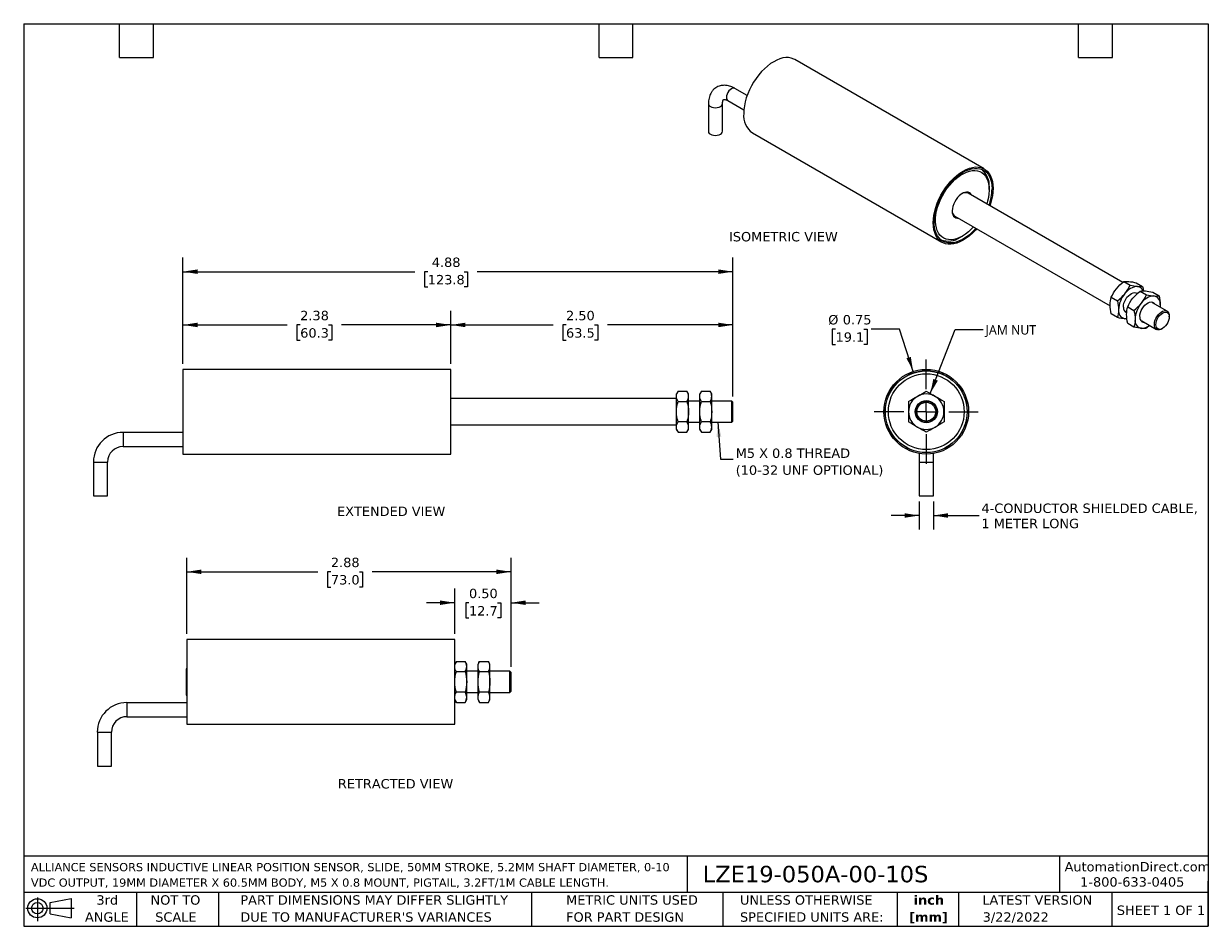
# Model space of a CAD drawing. Header units: inches. Extents: x 0.2 to 10.8, y 0.2 to 8.2.
import ezdxf

# ---------------------------------------------------------------- set-up
doc = ezdxf.new("R2010")
doc.units = ezdxf.units.IN
doc.header["$MEASUREMENT"] = 0
doc.linetypes.add('SLD-Center', pattern=[0.75, 0.6, -0.05, 0.05, -0.05])
doc.linetypes.add('SLD-Solid', pattern=[0])
doc.layers.add('CENTER', color=40, linetype='SLD-Center')
doc.layers.add('DIMENSIONS', color=140, linetype='SLD-Solid', lineweight=25)
doc.layers.add('TEXT', color=140, linetype='SLD-Solid', lineweight=25)
doc.styles.add('SLDTEXTSTYLE0', font='VERDANA.TTF')
doc.styles.add('SLDTEXTSTYLE1', font='VERDANAB.TTF')
doc.styles.add('SLDTEXTSTYLE2', font='SEGOEUI.TTF')
doc.styles.get("Standard").update_dxf_attribs({"font": 'VERDANA.TTF'})
doc.dimstyles.new('SLDDIMSTYLE0', dxfattribs={"dimtxt": 0.084961, "dimasz": 0.13, "dimexe": 0, "dimexo": 0.0625, "dimgap": 0.02124, "dimtad": 0, "dimtih": 1, "dimtoh": 1, "dimrnd": 1e-09, "dimzin": 4, "dimdsep": 46, "dimtxsty": 'SLDTEXTSTYLE0', "dimsah": 1, "dimcen": 0.09, "dimadec": 0, "dimazin": 1, "dimtfac": 1, "dimtofl": 0, "dimtmove": 0, "dimatfit": 3, "dimfxl": 0, "dimfrac": 2, "dimtolj": 1, "dimtzin": 12, "dimarcsym": 0})
doc.dimstyles.new('SLDDIMSTYLE1', dxfattribs={"dimtxt": 0.084961, "dimasz": 0.13, "dimexe": 0, "dimexo": 0.0625, "dimgap": 0.02124, "dimtad": 0, "dimtih": 1, "dimtoh": 1, "dimrnd": 1e-09, "dimzin": 12, "dimdsep": 46, "dimtxsty": 'SLDTEXTSTYLE0', "dimsah": 1, "dimcen": 0.09, "dimadec": 0, "dimazin": 3, "dimtfac": 1, "dimtofl": 0, "dimtmove": 0, "dimatfit": 3, "dimfxl": 0, "dimfrac": 2, "dimtolj": 1, "dimtzin": 12, "dimarcsym": 0})
doc.dimstyles.new('SLDDIMSTYLE2', dxfattribs={"dimtxt": 0.18, "dimasz": 0.13, "dimexe": 0, "dimexo": 0.0625, "dimgap": 0, "dimtad": 0, "dimtih": 1, "dimtoh": 1, "dimdec": 0, "dimrnd": 1e-09, "dimzin": 0, "dimdsep": 46, "dimtxsty": 'Standard', "dimsah": 1, "dimcen": 0.09, "dimadec": 0, "dimazin": 0, "dimtfac": 0.13, "dimtdec": 0, "dimtofl": 0, "dimtmove": 0, "dimatfit": 3, "dimfxl": 0, "dimfrac": 2, "dimtolj": 1, "dimtzin": 0, "dimarcsym": 0})
doc.dimstyles.new('SLDDIMSTYLE3', dxfattribs={"dimtxt": 0.084961, "dimasz": 0.13, "dimexe": 0, "dimexo": 0.0625, "dimgap": 0.02124, "dimtad": 0, "dimtih": 1, "dimtoh": 1, "dimrnd": 1e-09, "dimdsep": 46, "dimtxsty": 'SLDTEXTSTYLE0', "dimsah": 1, "dimcen": 0, "dimadec": 0, "dimazin": 2, "dimtfac": 1, "dimtofl": 0, "dimtmove": 0, "dimatfit": 3, "dimfxl": 0, "dimfrac": 2, "dimtolj": 1, "dimtzin": 12, "dimarcsym": 0})
doc.dimstyles.new('SLDDIMSTYLE4', dxfattribs={"dimtxt": 0.084961, "dimasz": 0.13, "dimexe": 0, "dimexo": 0.0625, "dimgap": 0.02124, "dimtad": 0, "dimtih": 1, "dimtoh": 1, "dimrnd": 1e-09, "dimzin": 12, "dimdsep": 46, "dimtxsty": 'SLDTEXTSTYLE0', "dimsah": 1, "dimcen": 0.09, "dimadec": 0, "dimazin": 3, "dimtfac": 1, "dimtmove": 0, "dimatfit": 0, "dimfxl": 0, "dimfrac": 2, "dimtolj": 1, "dimtzin": 12, "dimarcsym": 0})
doc.dimstyles.new('SLDDIMSTYLE5', dxfattribs={"dimtxt": 0.084961, "dimasz": 0.13, "dimexe": 0, "dimexo": 0.0625, "dimgap": 0.02124, "dimtad": 0, "dimtih": 1, "dimtoh": 1, "dimrnd": 1e-09, "dimzin": 0, "dimdsep": 46, "dimtxsty": 'SLDTEXTSTYLE0', "dimsah": 1, "dimcen": 0.09, "dimadec": 0, "dimazin": 0, "dimtfac": 1, "dimtmove": 0, "dimatfit": 0, "dimfxl": 0, "dimfrac": 2, "dimtolj": 1, "dimtzin": 12, "dimarcsym": 0})

# ---------------------------------------------------------------- blocks, each defined once
blk = doc.blocks.new('Block11')
at = {"color": 7, "linetype": 'SLD-Solid', "lineweight": 18}
for p, q in [((0, 0.113), (0.428, 0.113)), ((0.102, 0.209), (0.102, 0)), ((0.216, 0.164), (0.401, 0.198)), ((0.216, 0.063), (0.216, 0.164)), ((0.401, 0.198), (0.401, 0.029)), ((0.216, 0.063), (0.401, 0.029))]:
    blk.add_line(p, q, dxfattribs=at)
for radius in [0.0846, 0.0506]:
    blk.add_circle((0.102, 0.113), radius, dxfattribs=at)
blk = doc.blocks.new('Block12')
at = {"color": 7, "linetype": 'Continuous'}
blk.add_blockref('Block11', (0, 0), dxfattribs=at)
blk = doc.blocks.new('SW_NOTE_0')
at = {"layer": 'TEXT', "color": 0, "char_height": 0.07292, "attachment_point": 1, "style": 'SLDTEXTSTYLE0'}
for s, insert in [('ALLIANCE SENSORS INDUCTIVE LINEAR POSITION SENSOR, SLIDE, 50MM STROKE, 5.2MM SHAFT DIAMETER, 0-10 ', (0, 0.093)), ('VDC OUTPUT, 19MM DIAMETER X 60.5MM BODY, M5 X 0.8 MOUNT, PIGTAIL, 3.2FT/1M CABLE LENGTH.', (0, -0.044))]:
    blk.add_mtext(s, dxfattribs=dict(at, insert=insert))
blk = doc.blocks.new('SW_NOTE_0_1')
at = {"layer": 'TEXT', "color": 0, "char_height": 0.0833, "attachment_point": 2, "style": 'SLDTEXTSTYLE1'}
for s, insert in [('inch', (0.125, 0.106)), ('[mm]', (0.122, -0.045))]:
    blk.add_mtext(s, dxfattribs=dict(at, insert=insert))
blk = doc.blocks.new('SW_NOTE_0_2')
at = {"layer": 'TEXT', "color": 0, "char_height": 0.08333, "attachment_point": 1, "style": 'SLDTEXTSTYLE0'}
for s, insert in [('UNLESS OTHERWISE ', (0, 0.106)), ('SPECIFIED UNITS ARE:', (0, -0.045))]:
    blk.add_mtext(s, dxfattribs=dict(at, insert=insert))
blk = doc.blocks.new('SW_NOTE_0_3')
at = {"layer": 'TEXT', "color": 0, "char_height": 0.08333, "attachment_point": 1, "style": 'SLDTEXTSTYLE0'}
for s, insert in [('PART DIMENSIONS MAY DIFFER SLIGHTLY ', (0, 0.106)), ("DUE TO MANUFACTURER'S VARIANCES", (0, -0.045))]:
    blk.add_mtext(s, dxfattribs=dict(at, insert=insert))
blk = doc.blocks.new('SW_NOTE_0_4')
at = {"layer": 'TEXT', "color": 0, "char_height": 0.0833, "attachment_point": 2, "style": 'SLDTEXTSTYLE0'}
for s, insert in [('NOT TO', (0.207, 0.106)), ('SCALE', (0.211, -0.045))]:
    blk.add_mtext(s, dxfattribs=dict(at, insert=insert))
blk = doc.blocks.new('SW_NOTE_0_5')
at = {"layer": 'TEXT', "color": 0, "char_height": 0.0833, "attachment_point": 2, "style": 'SLDTEXTSTYLE0'}
for s, insert in [('3rd', (0.091, 0.106)), ('ANGLE', (0.087, -0.045))]:
    blk.add_mtext(s, dxfattribs=dict(at, insert=insert))
blk = doc.blocks.new('SW_NOTE_0_6')
at = {"layer": 'TEXT', "color": 0, "char_height": 0.08333, "attachment_point": 1, "style": 'SLDTEXTSTYLE0'}
for s, insert in [('METRIC UNITS USED ', (0, 0.106)), ('FOR PART DESIGN', (0, -0.045))]:
    blk.add_mtext(s, dxfattribs=dict(at, insert=insert))
blk = doc.blocks.new('_D')
at = {"layer": 'DIMENSIONS'}
for p, q in [((4.036, 5.236), (4.036, 5.705)), ((6.536, 4.945), (6.536, 5.705)), ((4.036, 5.58), (4.942, 5.58)), ((5.057, 5.58), (5.029, 5.58)), ((5.029, 5.58), (5.029, 5.445)), ((5.31, 5.58), (5.338, 5.58)), ((5.338, 5.58), (5.338, 5.445)), ((6.536, 5.58), (5.425, 5.58)), ((5.029, 5.445), (5.057, 5.445)), ((5.338, 5.445), (5.31, 5.445))]:
    blk.add_line(p, q, dxfattribs=at)
for points in [[(4.036, 5.58), (4.166, 5.56), (4.166, 5.6)], [(6.536, 5.58), (6.406, 5.6), (6.406, 5.56)]]:
    blk.add_solid(points, dxfattribs=at)
at = {"layer": 'DIMENSIONS', "char_height": 0.0833, "attachment_point": 1, "style": 'SLDTEXTSTYLE0'}
for s, insert in [('2.50', (5.057, 5.705)), ('63.5', (5.057, 5.551))]:
    blk.add_mtext(s, dxfattribs=dict(at, insert=insert))
blk = doc.blocks.new('_D_1')
at = {"layer": 'DIMENSIONS'}
for p, q in [((1.661, 5.236), (1.661, 5.705)), ((4.036, 5.236), (4.036, 5.705)), ((1.661, 5.58), (2.586, 5.58)), ((2.701, 5.58), (2.672, 5.58)), ((2.672, 5.58), (2.672, 5.445)), ((2.953, 5.58), (2.982, 5.58)), ((2.982, 5.58), (2.982, 5.445)), ((4.036, 5.58), (3.068, 5.58)), ((2.672, 5.445), (2.701, 5.445)), ((2.982, 5.445), (2.953, 5.445))]:
    blk.add_line(p, q, dxfattribs=at)
for points in [[(1.661, 5.58), (1.791, 5.56), (1.791, 5.6)], [(4.036, 5.58), (3.906, 5.6), (3.906, 5.56)]]:
    blk.add_solid(points, dxfattribs=at)
at = {"layer": 'DIMENSIONS', "char_height": 0.0833, "attachment_point": 1, "style": 'SLDTEXTSTYLE0'}
for s, insert in [('2.38', (2.701, 5.705)), ('60.3', (2.701, 5.551))]:
    blk.add_mtext(s, dxfattribs=dict(at, insert=insert))
blk = doc.blocks.new('_D_2')
at = {"layer": 'DIMENSIONS'}
for p, q in [((1.661, 5.236), (1.661, 6.177)), ((6.536, 4.945), (6.536, 6.177)), ((1.661, 6.052), (3.717, 6.052)), ((3.832, 6.052), (3.803, 6.052)), ((3.803, 6.052), (3.803, 5.917)), ((4.155, 6.052), (4.183, 6.052)), ((4.183, 6.052), (4.183, 5.917)), ((6.536, 6.052), (4.27, 6.052)), ((3.803, 5.917), (3.832, 5.917)), ((4.183, 5.917), (4.155, 5.917))]:
    blk.add_line(p, q, dxfattribs=at)
for points in [[(1.661, 6.052), (1.791, 6.032), (1.791, 6.072)], [(6.536, 6.052), (6.406, 6.072), (6.406, 6.032)]]:
    blk.add_solid(points, dxfattribs=at)
at = {"layer": 'DIMENSIONS', "char_height": 0.0833, "attachment_point": 1, "style": 'SLDTEXTSTYLE0'}
for s, insert in [('4.88', (3.867, 6.177)), ('123.8', (3.832, 6.023))]:
    blk.add_mtext(s, dxfattribs=dict(at, insert=insert))
blk = doc.blocks.new('SW_NOTE_0_7')
at = {"layer": 'TEXT', "color": 0, "char_height": 0.08333, "attachment_point": 1, "style": 'SLDTEXTSTYLE0'}
for s, insert in [('M5 X 0.8 THREAD', (0.022, 0.095)), ('(10-32 UNF OPTIONAL)', (0.022, -0.055))]:
    blk.add_mtext(s, dxfattribs=dict(at, insert=insert))
blk = doc.blocks.new('_D_3')
at = {"layer": 'DIMENSIONS'}
for p, q in [((7.446, 5.543), (7.417, 5.543)), ((7.417, 5.543), (7.417, 5.408)), ((7.698, 5.543), (7.727, 5.543)), ((7.727, 5.543), (7.727, 5.408)), ((8.012, 5.543), (7.762, 5.543)), ((8.134, 5.168), (8.012, 5.543)), ((7.417, 5.408), (7.446, 5.408)), ((7.727, 5.408), (7.698, 5.408))]:
    blk.add_line(p, q, dxfattribs=at)
blk.add_solid([(8.134, 5.168), (8.113, 5.297), (8.075, 5.285)], dxfattribs=at)
at = {"layer": 'DIMENSIONS', "char_height": 0.0833, "attachment_point": 1, "style": 'SLDTEXTSTYLE0'}
for s, insert in [('%%c', (7.381, 5.668)), ('0.75', (7.51, 5.668)), ('19.1', (7.446, 5.514))]:
    blk.add_mtext(s, dxfattribs=dict(at, insert=insert))
blk = doc.blocks.new('_D_4')
at = {"layer": 'DIMENSIONS'}
for p, q in [((8.188, 4.015), (8.188, 3.766)), ((8.313, 4.015), (8.313, 3.766)), ((8.188, 3.891), (7.938, 3.891)), ((8.313, 3.891), (8.72, 3.891))]:
    blk.add_line(p, q, dxfattribs=at)
for points in [[(8.188, 3.891), (8.058, 3.911), (8.058, 3.871)], [(8.313, 3.891), (8.443, 3.871), (8.443, 3.911)]]:
    blk.add_solid(points, dxfattribs=at)
at = {"layer": 'DIMENSIONS', "char_height": 0.08333, "attachment_point": 1, "style": 'SLDTEXTSTYLE0'}
for s, insert in [('4-CONDUCTOR SHIELDED CABLE,', (8.739, 3.997)), ('1 METER LONG', (8.739, 3.862))]:
    blk.add_mtext(s, dxfattribs=dict(at, insert=insert))
blk = doc.blocks.new('SW_CENTERMARKSYMBOL_0')
at = {"layer": 'CENTER', "color": 0}
for p, q in [((0, 0.2), (0, 0.4615)), ((-0.2, 0), (-0.4615, 0)), ((0, 0), (-0.1, 0)), ((0, 0), (0, 0.1)), ((0, 0), (0, -0.1)), ((0, 0), (0.1, 0)), ((0.2, 0), (0.4615, 0)), ((0, -0.2), (0, -0.4615))]:
    blk.add_line(p, q, dxfattribs=at)
blk = doc.blocks.new('_D_5')
at = {"layer": 'DIMENSIONS'}
for p, q in [((4.07, 2.841), (4.07, 3.243)), ((4.57, 2.55), (4.57, 3.243)), ((4.07, 3.118), (3.82, 3.118)), ((4.197, 3.118), (4.168, 3.118)), ((4.168, 3.118), (4.168, 2.983)), ((4.449, 3.118), (4.478, 3.118)), ((4.478, 3.118), (4.478, 2.983)), ((4.57, 3.118), (4.82, 3.118)), ((4.168, 2.983), (4.197, 2.983)), ((4.478, 2.983), (4.449, 2.983))]:
    blk.add_line(p, q, dxfattribs=at)
for points in [[(4.07, 3.118), (3.94, 3.138), (3.94, 3.098)], [(4.57, 3.118), (4.7, 3.098), (4.7, 3.138)]]:
    blk.add_solid(points, dxfattribs=at)
at = {"layer": 'DIMENSIONS', "char_height": 0.0833, "attachment_point": 1, "style": 'SLDTEXTSTYLE0'}
for s, insert in [('0.50', (4.197, 3.242)), ('12.7', (4.197, 3.088))]:
    blk.add_mtext(s, dxfattribs=dict(at, insert=insert))
blk = doc.blocks.new('_D_6')
at = {"layer": 'DIMENSIONS'}
for p, q in [((1.695, 2.841), (1.695, 3.517)), ((4.57, 2.55), (4.57, 3.517)), ((1.695, 3.392), (2.858, 3.392)), ((2.973, 3.392), (2.944, 3.392)), ((2.944, 3.392), (2.944, 3.257)), ((3.225, 3.392), (3.254, 3.392)), ((3.254, 3.392), (3.254, 3.257)), ((4.57, 3.392), (3.34, 3.392)), ((2.944, 3.257), (2.973, 3.257)), ((3.254, 3.257), (3.225, 3.257))]:
    blk.add_line(p, q, dxfattribs=at)
for points in [[(1.695, 3.392), (1.825, 3.372), (1.825, 3.412)], [(4.57, 3.392), (4.44, 3.412), (4.44, 3.372)]]:
    blk.add_solid(points, dxfattribs=at)
at = {"layer": 'DIMENSIONS', "char_height": 0.0833, "attachment_point": 1, "style": 'SLDTEXTSTYLE0'}
for s, insert in [('2.88', (2.973, 3.517)), ('73.0', (2.973, 3.363))]:
    blk.add_mtext(s, dxfattribs=dict(at, insert=insert))

msp = doc.modelspace()

# ---------------------------------------------------------------- linework, layer by layer
for p, q in [((8.764, 6.963), (7.085, 7.932)), ((6.663, 7.614), (6.554, 7.676)), ((6.492, 7.568), (6.634, 7.486)), ((6.319, 7.541), (6.319, 7.296)), ((6.444, 7.296), (6.444, 7.541)), ((6.71, 7.282), (8.389, 6.313)), ((9.992, 5.956), (8.621, 6.747)), ((8.808, 6.779), (8.808, 6.8)), ((8.504, 6.545), (9.88, 5.75)), ((8.552, 6.357), (8.57, 6.367)), ((10.001, 5.964), (10.056, 5.932)), ((10.112, 5.954), (10.168, 5.922)), ((9.89, 5.826), (9.945, 5.794)), ((10.119, 5.856), (10.11, 5.861)), ((10.115, 5.864), (10.122, 5.858)), ((10.147, 5.88), (10.202, 5.848)), ((10.384, 5.702), (10.256, 5.777)), ((10.258, 5.87), (10.314, 5.838)), ((9.945, 5.645), (9.89, 5.677)), ((10.016, 5.699), (10.027, 5.693)), ((10.036, 5.741), (10.091, 5.709)), ((10.324, 5.758), (10.322, 5.738)), ((10.028, 5.634), (10.011, 5.634)), ((10.091, 5.561), (10.036, 5.593)), ((10.162, 5.615), (10.291, 5.54)), ((10.23, 5.575), (10.202, 5.551)), ((10.404, 5.651), (10.404, 5.659)), ((10.338, 5.545), (10.345, 5.549)), ((4.036, 5.186), (1.661, 5.186)), ((1.661, 5.186), (1.661, 4.811)), ((4.036, 4.811), (4.036, 5.186)), ((6.05, 4.993), (6.036, 4.968)), ((6.036, 4.947), (6.036, 4.968)), ((6.036, 4.811), (6.036, 4.947)), ((6.05, 4.993), (6.129, 4.993)), ((6.143, 4.968), (6.129, 4.993)), ((6.143, 4.947), (6.143, 4.968)), ((6.143, 4.811), (6.143, 4.947)), ((6.257, 4.993), (6.243, 4.968)), ((6.243, 4.947), (6.243, 4.968)), ((6.243, 4.811), (6.243, 4.947)), ((6.257, 4.993), (6.335, 4.993)), ((6.349, 4.968), (6.335, 4.993)), ((6.349, 4.947), (6.349, 4.968)), ((6.349, 4.811), (6.349, 4.947)), ((6.036, 4.928), (4.036, 4.928)), ((6.05, 4.902), (6.129, 4.902)), ((6.243, 4.905), (6.143, 4.905)), ((6.257, 4.902), (6.335, 4.902)), ((6.526, 4.905), (6.349, 4.905)), ((6.536, 4.895), (6.526, 4.905)), ((6.526, 4.831), (6.526, 4.905)), ((6.526, 4.718), (6.526, 4.831)), ((6.536, 4.829), (6.536, 4.895)), ((1.661, 4.811), (1.661, 4.436)), ((4.036, 4.436), (4.036, 4.811)), ((6.036, 4.675), (6.036, 4.811)), ((6.143, 4.675), (6.143, 4.811)), ((6.243, 4.675), (6.243, 4.811)), ((6.349, 4.675), (6.349, 4.811)), ((6.526, 4.718), (6.536, 4.728)), ((6.536, 4.728), (6.536, 4.829)), ((1.661, 4.627), (1.131, 4.627)), ((1.131, 4.627), (1.131, 4.502)), ((4.036, 4.694), (6.036, 4.694)), ((6.036, 4.654), (6.036, 4.675)), ((6.036, 4.654), (6.05, 4.629)), ((6.129, 4.72), (6.05, 4.72)), ((6.05, 4.629), (6.129, 4.629)), ((6.129, 4.629), (6.143, 4.654)), ((6.143, 4.718), (6.243, 4.718)), ((6.143, 4.654), (6.143, 4.675)), ((6.243, 4.654), (6.243, 4.675)), ((6.243, 4.654), (6.257, 4.629)), ((6.335, 4.72), (6.257, 4.72)), ((6.257, 4.629), (6.335, 4.629)), ((6.335, 4.629), (6.349, 4.654)), ((6.349, 4.718), (6.526, 4.718)), ((6.349, 4.654), (6.349, 4.675)), ((1.131, 4.502), (1.661, 4.502)), ((1.661, 4.436), (4.036, 4.436)), ((8.188, 4.441), (8.188, 4.365)), ((8.313, 4.365), (8.313, 4.441)), ((0.869, 4.365), (0.869, 4.065)), ((0.869, 4.365), (0.994, 4.365)), ((0.994, 4.065), (0.994, 4.365)), ((8.188, 4.365), (8.188, 4.065)), ((8.188, 4.365), (8.313, 4.365)), ((8.313, 4.065), (8.313, 4.365)), ((0.869, 4.065), (0.994, 4.065)), ((8.188, 4.065), (8.313, 4.065)), ((4.07, 2.791), (1.695, 2.791)), ((1.695, 2.791), (1.695, 2.416)), ((4.07, 2.416), (4.07, 2.791)), ((1.695, 2.533), (1.69, 2.533)), ((1.69, 2.533), (1.69, 2.31)), ((4.085, 2.598), (4.07, 2.574)), ((4.085, 2.598), (4.163, 2.598)), ((4.177, 2.574), (4.163, 2.598)), ((4.177, 2.553), (4.177, 2.574)), ((4.177, 2.416), (4.177, 2.553)), ((4.291, 2.598), (4.277, 2.574)), ((4.277, 2.553), (4.277, 2.574)), ((4.277, 2.416), (4.277, 2.553)), ((4.291, 2.598), (4.369, 2.598)), ((4.383, 2.574), (4.369, 2.598)), ((4.383, 2.553), (4.383, 2.574)), ((4.383, 2.416), (4.383, 2.553)), ((1.695, 2.416), (1.695, 2.041)), ((4.07, 2.041), (4.07, 2.416)), ((4.085, 2.507), (4.163, 2.507)), ((4.277, 2.51), (4.177, 2.51)), ((4.177, 2.28), (4.177, 2.416)), ((4.277, 2.28), (4.277, 2.416)), ((4.291, 2.507), (4.369, 2.507)), ((4.56, 2.51), (4.383, 2.51)), ((4.383, 2.28), (4.383, 2.416)), ((4.57, 2.5), (4.56, 2.51)), ((4.56, 2.436), (4.56, 2.51)), ((4.56, 2.323), (4.56, 2.436)), ((4.57, 2.434), (4.57, 2.5)), ((4.57, 2.333), (4.57, 2.434)), ((1.69, 2.31), (1.69, 2.299)), ((4.163, 2.325), (4.085, 2.325)), ((4.177, 2.323), (4.277, 2.323)), ((4.369, 2.325), (4.291, 2.325)), ((4.383, 2.323), (4.56, 2.323)), ((4.56, 2.323), (4.57, 2.333)), ((1.695, 2.232), (1.165, 2.232)), ((1.165, 2.232), (1.165, 2.107)), ((1.69, 2.299), (1.695, 2.299)), ((4.07, 2.259), (4.085, 2.234)), ((4.085, 2.234), (4.163, 2.234)), ((4.163, 2.234), (4.177, 2.259)), ((4.177, 2.259), (4.177, 2.28)), ((4.277, 2.259), (4.277, 2.28)), ((4.277, 2.259), (4.291, 2.234)), ((4.291, 2.234), (4.369, 2.234)), ((4.369, 2.234), (4.383, 2.259)), ((4.383, 2.259), (4.383, 2.28)), ((1.165, 2.107), (1.695, 2.107)), ((1.695, 2.041), (4.07, 2.041)), ((0.903, 1.97), (0.903, 1.67)), ((0.903, 1.97), (1.028, 1.97)), ((1.028, 1.67), (1.028, 1.97)), ((0.903, 1.67), (1.028, 1.67))]:
    msp.add_line(p, q)
at = {"flags": 128}
for points in [[(7.085, 7.932), (7.075, 7.937), (7.053, 7.945), (7.03, 7.949), (7.005, 7.949), (6.979, 7.946), (6.953, 7.939), (6.925, 7.928), (6.898, 7.913), (6.87, 7.896), (6.842, 7.875), (6.816, 7.851), (6.79, 7.825), (6.765, 7.796), (6.742, 7.765), (6.72, 7.732), (6.7, 7.698), (6.683, 7.663), (6.668, 7.628), (6.655, 7.592), (6.645, 7.556), (6.638, 7.521), (6.634, 7.487), (6.632, 7.454)], [(6.554, 7.676), (6.545, 7.679), (6.534, 7.678), (6.523, 7.673), (6.511, 7.665), (6.501, 7.654), (6.492, 7.64), (6.485, 7.626), (6.48, 7.611), (6.479, 7.597), (6.48, 7.584), (6.485, 7.575), (6.492, 7.568), (6.492, 7.568)], [(6.319, 7.541), (6.321, 7.531), (6.327, 7.523), (6.337, 7.515), (6.35, 7.509), (6.365, 7.506), (6.381, 7.505), (6.398, 7.506), (6.413, 7.509), (6.426, 7.515), (6.435, 7.523), (6.442, 7.531), (6.444, 7.541)], [(6.319, 7.296), (6.321, 7.286), (6.327, 7.278), (6.337, 7.27), (6.35, 7.264), (6.365, 7.261), (6.381, 7.26), (6.398, 7.261), (6.413, 7.264), (6.426, 7.27), (6.435, 7.278), (6.442, 7.286), (6.444, 7.296)], [(8.312, 6.485), (8.313, 6.518), (8.318, 6.552), (8.325, 6.587), (8.335, 6.622), (8.347, 6.658), (8.362, 6.694), (8.38, 6.729), (8.4, 6.763), (8.421, 6.796), (8.444, 6.826), (8.469, 6.855), (8.495, 6.882), (8.522, 6.905), (8.549, 6.926), (8.577, 6.944), (8.605, 6.958), (8.632, 6.969), (8.659, 6.976), (8.685, 6.98), (8.71, 6.979), (8.733, 6.975), (8.754, 6.968), (8.774, 6.956), (8.791, 6.942), (8.807, 6.923), (8.819, 6.902), (8.829, 6.878), (8.836, 6.851), (8.841, 6.822), (8.842, 6.791), (8.841, 6.758), (8.836, 6.724), (8.829, 6.689), (8.819, 6.653), (8.814, 6.636)], [(8.69, 6.437), (8.677, 6.423), (8.651, 6.397), (8.624, 6.374), (8.597, 6.355), (8.57, 6.338), (8.543, 6.325), (8.516, 6.315), (8.49, 6.309), (8.465, 6.307), (8.441, 6.308), (8.419, 6.314), (8.398, 6.322), (8.38, 6.335), (8.363, 6.351), (8.349, 6.37), (8.338, 6.392), (8.33, 6.417), (8.324, 6.445), (8.321, 6.474), (8.321, 6.506), (8.324, 6.539), (8.33, 6.573), (8.338, 6.608), (8.349, 6.643), (8.363, 6.678), (8.38, 6.713), (8.398, 6.747), (8.419, 6.779), (8.441, 6.81), (8.465, 6.839), (8.49, 6.866), (8.516, 6.89), (8.543, 6.911), (8.57, 6.93), (8.597, 6.945), (8.624, 6.956), (8.651, 6.964), (8.677, 6.968), (8.701, 6.968), (8.724, 6.965), (8.746, 6.958), (8.765, 6.947), (8.783, 6.933), (8.798, 6.916), (8.81, 6.895), (8.82, 6.871), (8.827, 6.845), (8.832, 6.816), (8.833, 6.786), (8.833, 6.786)], [(8.479, 6.843), (8.504, 6.868), (8.529, 6.889), (8.555, 6.908), (8.582, 6.923), (8.608, 6.935), (8.633, 6.943), (8.658, 6.948), (8.682, 6.949), (8.704, 6.946), (8.725, 6.94), (8.744, 6.93), (8.761, 6.916), (8.775, 6.899), (8.787, 6.879), (8.797, 6.856), (8.803, 6.831), (8.807, 6.803), (8.808, 6.773), (8.806, 6.742), (8.801, 6.709), (8.793, 6.676), (8.786, 6.652)], [(8.669, 6.449), (8.648, 6.428), (8.623, 6.405), (8.597, 6.385), (8.571, 6.368), (8.545, 6.354), (8.519, 6.344), (8.494, 6.338), (8.47, 6.335), (8.446, 6.336), (8.425, 6.34), (8.405, 6.349), (8.387, 6.36), (8.371, 6.376), (8.358, 6.394), (8.348, 6.416), (8.34, 6.44), (8.334, 6.467), (8.332, 6.495), (8.333, 6.526), (8.336, 6.558), (8.342, 6.591), (8.351, 6.625), (8.363, 6.658), (8.377, 6.692), (8.394, 6.725), (8.413, 6.757), (8.433, 6.788), (8.455, 6.817), (8.479, 6.843), (8.479, 6.843)], [(8.653, 6.729), (8.651, 6.733), (8.643, 6.744), (8.633, 6.752), (8.62, 6.757), (8.606, 6.758), (8.591, 6.755), (8.575, 6.748), (8.559, 6.738), (8.543, 6.725), (8.528, 6.71), (8.515, 6.692), (8.503, 6.672), (8.493, 6.652), (8.486, 6.631), (8.482, 6.611), (8.48, 6.591), (8.481, 6.573), (8.485, 6.558), (8.492, 6.545), (8.502, 6.535), (8.513, 6.529), (8.526, 6.526), (8.536, 6.526)], [(8.697, 6.434), (8.685, 6.42), (8.659, 6.394), (8.632, 6.37), (8.605, 6.349), (8.577, 6.332), (8.549, 6.317), (8.522, 6.306), (8.495, 6.299), (8.469, 6.296), (8.444, 6.296), (8.421, 6.3), (8.4, 6.308), (8.38, 6.319), (8.362, 6.334), (8.347, 6.352), (8.335, 6.373), (8.325, 6.398), (8.318, 6.424), (8.313, 6.454), (8.312, 6.485)], [(9.997, 5.738), (9.998, 5.755), (10.002, 5.773), (10.009, 5.791), (10.018, 5.809), (10.029, 5.825), (10.042, 5.839), (10.056, 5.851), (10.07, 5.86), (10.084, 5.866), (10.097, 5.868), (10.109, 5.866), (10.119, 5.861), (10.122, 5.858)], [(10.143, 5.654), (10.144, 5.671), (10.148, 5.689), (10.155, 5.707), (10.164, 5.724), (10.175, 5.741), (10.188, 5.755), (10.202, 5.767), (10.216, 5.776), (10.23, 5.782), (10.243, 5.784), (10.255, 5.782), (10.265, 5.777), (10.273, 5.768), (10.274, 5.766)], [(10.261, 5.779), (10.269, 5.773), (10.274, 5.766)], [(10.026, 5.689), (10.023, 5.69), (10.016, 5.693)], [(10.273, 5.6), (10.277, 5.618), (10.284, 5.636), (10.294, 5.653), (10.305, 5.669), (10.317, 5.682), (10.331, 5.693), (10.345, 5.701), (10.358, 5.706), (10.371, 5.707), (10.382, 5.704), (10.391, 5.697), (10.398, 5.687), (10.402, 5.674), (10.404, 5.659)], [(10.287, 5.598), (10.291, 5.615), (10.298, 5.632), (10.307, 5.649), (10.318, 5.663), (10.331, 5.676), (10.344, 5.685), (10.357, 5.691), (10.37, 5.693), (10.381, 5.692), (10.39, 5.687), (10.398, 5.678), (10.402, 5.666), (10.404, 5.652), (10.402, 5.636), (10.398, 5.619), (10.391, 5.602), (10.382, 5.586), (10.371, 5.571), (10.358, 5.559), (10.345, 5.549), (10.332, 5.543), (10.32, 5.541), (10.308, 5.543), (10.299, 5.548), (10.292, 5.556), (10.287, 5.568), (10.286, 5.582), (10.287, 5.598)], [(10.324, 5.758), (10.323, 5.741), (10.322, 5.738)], [(10.028, 5.635), (10.024, 5.635), (10.011, 5.634)], [(10.18, 5.604), (10.169, 5.606), (10.162, 5.609)], [(10.338, 5.545), (10.33, 5.541), (10.317, 5.537), (10.304, 5.536), (10.293, 5.539), (10.284, 5.546), (10.277, 5.556), (10.273, 5.568), (10.272, 5.583), (10.273, 5.6)]]:
    msp.add_lwpolyline(points, dxfattribs=at)
for radius in [0.375, 0.363, 0.362, 0.336, 0.0984, 0.0935, 0.0835]:
    msp.add_circle((8.25, 4.811), radius)
for centre, radius, start, end in [((6.818, 7.435), 0.187, 174.0137, 234.6741), ((8.615, 6.813), 0.194, 355.9123, 49.1216), ((8.597, 6.695), 0.0575, 65.3556, 122.7173), ((8.368, 6.794), 0.465, 340.6295, 358.9294), ((8.537, 6.591), 0.0571, 177.0796, 234.8582), ((8.444, 6.513), 0.19, 250.2914, 304.6855), ((10.131, 5.778), 0.144, 93.4295, 146.5651), ((10.116, 5.864), 0.0581, 18.6809, 84.0001), ((10.196, 5.703), 0.242, 140.2279, 177.3607), ((10.276, 5.694), 0.144, 93.4295, 146.5651), ((10.255, 5.769), 0.0693, 350.7481, 79.4532), ((10.023, 5.703), 0.0693, 170.7481, 259.4532), ((10.042, 5.732), 0.0453, 172.3094, 250.2263), ((10.342, 5.618), 0.242, 140.2279, 177.3607), ((10.169, 5.618), 0.0693, 170.7481, 259.4532), ((10.185, 5.646), 0.0426, 170.2385, 264.92), ((10.157, 5.663), 0.113, 269.8601, 309.6275), ((8.25, 4.811), 0.157, 120, 180), ((8.25, 4.811), 0.157, 60, 120), ((8.25, 4.811), 0.157, 0, 60), ((8.25, 4.811), 0.157, 180, 240), ((8.25, 4.811), 0.157, 300, 0), ((1.131, 4.365), 0.263, 90, 180), ((8.25, 4.811), 0.157, 240, 300), ((1.131, 4.365), 0.138, 90, 180), ((1.165, 1.97), 0.263, 90, 180), ((1.165, 1.97), 0.138, 90, 180)]:
    msp.add_arc(centre, radius, start, end)
for points, knots in [([(6.554, 7.676), (6.549, 7.679), (6.537, 7.686), (6.517, 7.694), (6.496, 7.7), (6.475, 7.704), (6.454, 7.704), (6.433, 7.702), (6.413, 7.697), (6.393, 7.688), (6.375, 7.676), (6.359, 7.661), (6.345, 7.643), (6.335, 7.623), (6.327, 7.601), (6.322, 7.578), (6.319, 7.558), (6.319, 7.545), (6.319, 7.541)], [0, 0, 0, 0, 0.051291, 0.114461, 0.177892, 0.241177, 0.30405, 0.366531, 0.428973, 0.492011, 0.556505, 0.623412, 0.693801, 0.758826, 0.825792, 0.894318, 0.963598, 1, 1, 1, 1]), ([(6.444, 7.541), (6.444, 7.541), (6.444, 7.546), (6.445, 7.554), (6.446, 7.563), (6.448, 7.569), (6.45, 7.574), (6.452, 7.577), (6.454, 7.578), (6.454, 7.578), (6.457, 7.579), (6.462, 7.579), (6.468, 7.578), (6.477, 7.575), (6.485, 7.572), (6.49, 7.569), (6.492, 7.568)], [0, 0, 0, 0, 0.012449, 0.080628, 0.148879, 0.217932, 0.288993, 0.364884, 0.451647, 0.56755, 0.667014, 0.746223, 0.822952, 0.898722, 0.974284, 1, 1, 1, 1]), ([(10.168, 5.922), (10.171, 5.908), (10.174, 5.894), (10.175, 5.881), (10.175, 5.881)], [0, 0, 0, 0, 0.990299, 1, 1, 1, 1])]:
    msp.add_open_spline(points, degree=3, knots=knots)
for points in [[(9.89, 5.826), (9.902, 5.852), (9.916, 5.877), (9.935, 5.901)], [(9.935, 5.901), (9.954, 5.924), (9.977, 5.945), (10.001, 5.964)], [(10.001, 5.964), (10.013, 5.966), (10.028, 5.967), (10.047, 5.965)], [(10.011, 5.857), (10.03, 5.881), (10.044, 5.906), (10.056, 5.932)], [(10.047, 5.965), (10.066, 5.963), (10.088, 5.959), (10.112, 5.954)], [(10.056, 5.932), (10.081, 5.927), (10.103, 5.923), (10.122, 5.921)], [(10.122, 5.921), (10.141, 5.92), (10.156, 5.92), (10.168, 5.922)], [(10.147, 5.88), (10.159, 5.882), (10.174, 5.882), (10.193, 5.881)], [(10.193, 5.881), (10.212, 5.879), (10.234, 5.875), (10.258, 5.87)], [(9.88, 5.757), (9.88, 5.782), (9.884, 5.805), (9.89, 5.826)], [(9.945, 5.794), (9.969, 5.813), (9.992, 5.834), (10.011, 5.857)], [(9.945, 5.794), (9.951, 5.766), (9.955, 5.739), (9.955, 5.714)], [(10.036, 5.741), (10.048, 5.767), (10.062, 5.793), (10.081, 5.816)], [(10.081, 5.816), (10.1, 5.84), (10.123, 5.861), (10.147, 5.88)], [(10.157, 5.773), (10.176, 5.797), (10.19, 5.822), (10.202, 5.848)], [(10.202, 5.848), (10.226, 5.843), (10.249, 5.839), (10.268, 5.837)], [(10.268, 5.837), (10.287, 5.836), (10.301, 5.836), (10.314, 5.838)], [(10.314, 5.838), (10.32, 5.81), (10.324, 5.783), (10.324, 5.758)], [(9.89, 5.677), (9.884, 5.705), (9.88, 5.732), (9.88, 5.757)], [(9.955, 5.714), (9.955, 5.688), (9.951, 5.666), (9.945, 5.645)], [(10.026, 5.673), (10.026, 5.698), (10.03, 5.721), (10.036, 5.741)], [(10.036, 5.593), (10.03, 5.621), (10.026, 5.648), (10.026, 5.673)], [(10.091, 5.709), (10.115, 5.729), (10.138, 5.749), (10.157, 5.773)], [(10.091, 5.709), (10.097, 5.682), (10.101, 5.655), (10.101, 5.629)], [(10.011, 5.634), (9.992, 5.636), (9.969, 5.64), (9.945, 5.645)], [(10.101, 5.629), (10.101, 5.604), (10.097, 5.582), (10.091, 5.561)], [(10.157, 5.55), (10.138, 5.552), (10.115, 5.556), (10.091, 5.561)], [(10.202, 5.551), (10.19, 5.549), (10.176, 5.549), (10.157, 5.55)], [(6.036, 4.947), (6.036, 4.963), (6.042, 4.978), (6.05, 4.993)], [(6.05, 4.902), (6.042, 4.917), (6.036, 4.932), (6.036, 4.947)], [(6.143, 4.947), (6.143, 4.963), (6.137, 4.978), (6.129, 4.993)], [(6.129, 4.902), (6.137, 4.917), (6.143, 4.932), (6.143, 4.947)], [(6.243, 4.947), (6.243, 4.963), (6.248, 4.978), (6.257, 4.993)], [(6.257, 4.902), (6.248, 4.917), (6.243, 4.932), (6.243, 4.947)], [(6.349, 4.947), (6.349, 4.963), (6.343, 4.978), (6.335, 4.993)], [(6.335, 4.902), (6.343, 4.917), (6.349, 4.932), (6.349, 4.947)], [(8.093, 4.902), (8.119, 4.917), (8.145, 4.932), (8.172, 4.947)], [(8.172, 4.947), (8.199, 4.963), (8.225, 4.978), (8.25, 4.993)], [(8.25, 4.993), (8.276, 4.978), (8.302, 4.963), (8.329, 4.947)], [(8.329, 4.947), (8.356, 4.932), (8.382, 4.917), (8.408, 4.902)], [(6.036, 4.811), (6.036, 4.842), (6.042, 4.872), (6.05, 4.902)], [(6.129, 4.902), (6.137, 4.872), (6.143, 4.842), (6.143, 4.811)], [(6.243, 4.811), (6.243, 4.842), (6.248, 4.872), (6.257, 4.902)], [(6.335, 4.902), (6.343, 4.872), (6.349, 4.842), (6.349, 4.811)], [(8.093, 4.902), (8.093, 4.872), (8.093, 4.842), (8.093, 4.811)], [(8.408, 4.902), (8.408, 4.872), (8.408, 4.842), (8.408, 4.811)], [(6.05, 4.72), (6.042, 4.75), (6.036, 4.78), (6.036, 4.811)], [(6.143, 4.811), (6.143, 4.78), (6.137, 4.75), (6.129, 4.72)], [(6.257, 4.72), (6.248, 4.75), (6.243, 4.78), (6.243, 4.811)], [(6.349, 4.811), (6.349, 4.78), (6.343, 4.75), (6.335, 4.72)], [(8.093, 4.811), (8.093, 4.78), (8.093, 4.75), (8.093, 4.72)], [(8.408, 4.811), (8.408, 4.78), (8.408, 4.75), (8.408, 4.72)], [(6.036, 4.675), (6.036, 4.69), (6.042, 4.705), (6.05, 4.72)], [(6.05, 4.629), (6.042, 4.644), (6.036, 4.659), (6.036, 4.675)], [(6.143, 4.675), (6.143, 4.69), (6.137, 4.705), (6.129, 4.72)], [(6.129, 4.629), (6.137, 4.644), (6.143, 4.659), (6.143, 4.675)], [(6.243, 4.675), (6.243, 4.69), (6.248, 4.705), (6.257, 4.72)], [(6.257, 4.629), (6.248, 4.644), (6.243, 4.659), (6.243, 4.675)], [(6.349, 4.675), (6.349, 4.69), (6.343, 4.705), (6.335, 4.72)], [(6.335, 4.629), (6.343, 4.644), (6.349, 4.659), (6.349, 4.675)], [(8.172, 4.675), (8.145, 4.69), (8.119, 4.705), (8.093, 4.72)], [(8.25, 4.629), (8.225, 4.644), (8.199, 4.659), (8.172, 4.675)], [(8.329, 4.675), (8.302, 4.659), (8.276, 4.644), (8.25, 4.629)], [(8.408, 4.72), (8.382, 4.705), (8.356, 4.69), (8.329, 4.675)], [(4.07, 2.553), (4.07, 2.568), (4.076, 2.583), (4.085, 2.598)], [(4.085, 2.507), (4.076, 2.522), (4.07, 2.537), (4.07, 2.553)], [(4.177, 2.553), (4.177, 2.568), (4.171, 2.583), (4.163, 2.598)], [(4.163, 2.507), (4.171, 2.522), (4.177, 2.537), (4.177, 2.553)], [(4.277, 2.553), (4.277, 2.568), (4.282, 2.583), (4.291, 2.598)], [(4.291, 2.507), (4.282, 2.522), (4.277, 2.537), (4.277, 2.553)], [(4.383, 2.553), (4.383, 2.568), (4.378, 2.583), (4.369, 2.598)], [(4.369, 2.507), (4.378, 2.522), (4.383, 2.537), (4.383, 2.553)], [(4.07, 2.416), (4.07, 2.447), (4.076, 2.477), (4.085, 2.507)], [(4.085, 2.325), (4.076, 2.355), (4.07, 2.385), (4.07, 2.416)], [(4.163, 2.507), (4.171, 2.477), (4.177, 2.447), (4.177, 2.416)], [(4.177, 2.416), (4.177, 2.385), (4.171, 2.355), (4.163, 2.325)], [(4.277, 2.416), (4.277, 2.447), (4.282, 2.477), (4.291, 2.507)], [(4.291, 2.325), (4.282, 2.355), (4.277, 2.385), (4.277, 2.416)], [(4.369, 2.507), (4.378, 2.477), (4.383, 2.447), (4.383, 2.416)], [(4.383, 2.416), (4.383, 2.385), (4.378, 2.355), (4.369, 2.325)], [(4.07, 2.28), (4.07, 2.295), (4.076, 2.311), (4.085, 2.325)], [(4.177, 2.28), (4.177, 2.295), (4.171, 2.311), (4.163, 2.325)], [(4.277, 2.28), (4.277, 2.295), (4.282, 2.311), (4.291, 2.325)], [(4.383, 2.28), (4.383, 2.295), (4.378, 2.311), (4.369, 2.325)], [(4.085, 2.234), (4.076, 2.249), (4.07, 2.264), (4.07, 2.28)], [(4.163, 2.234), (4.171, 2.249), (4.177, 2.264), (4.177, 2.28)], [(4.291, 2.234), (4.282, 2.249), (4.277, 2.264), (4.277, 2.28)], [(4.369, 2.234), (4.378, 2.249), (4.383, 2.264), (4.383, 2.28)]]:
    msp.add_open_spline(points, degree=3)
at = {"layer": 'TEXT'}
for p, q in [((0.25, 8.25), (10.75, 8.25)), ((0.25, 8.25), (0.25, 0.25)), ((1.1, 7.95), (1.1, 8.25)), ((1.4, 7.95), (1.4, 8.25)), ((5.35, 7.95), (5.35, 8.25)), ((5.65, 7.95), (5.65, 8.25)), ((9.6, 7.95), (9.6, 8.25)), ((9.9, 7.95), (9.9, 8.25)), ((10.75, 8.25), (10.75, 0.25)), ((1.1, 7.95), (1.4, 7.95)), ((5.35, 7.95), (5.65, 7.95)), ((9.6, 7.95), (9.9, 7.95)), ((10.75, 0.871), (0.25, 0.871)), ((6.132, 0.871), (6.132, 0.55)), ((9.432, 0.871), (9.432, 0.55)), ((10.75, 0.25), (10.75, 0.65)), ((10.75, 0.55), (0.25, 0.55)), ((1.25, 0.55), (1.25, 0.25)), ((1.977, 0.55), (1.977, 0.25)), ((4.75, 0.55), (4.75, 0.25)), ((6.448, 0.55), (6.448, 0.25)), ((7.993, 0.55), (7.993, 0.25)), ((8.536, 0.55), (8.536, 0.25)), ((9.896, 0.55), (9.896, 0.25)), ((0.25, 0.25), (10.75, 0.25))]:
    msp.add_line(p, q, dxfattribs=at)

# ---------------------------------------------------------------- block references
at = {"layer": 'CENTER'}
msp.add_blockref('SW_CENTERMARKSYMBOL_0', (8.25, 4.811), dxfattribs=at)
at = {"layer": 'TEXT'}
for name, p in [('SW_NOTE_0_7', (6.539, 4.39)), ('SW_NOTE_0', (0.314, 0.718)), ('SW_NOTE_0_5', (0.9, 0.419)), ('SW_NOTE_0_4', (1.388, 0.419)), ('SW_NOTE_0_3', (2.17, 0.419)), ('SW_NOTE_0_6', (5.058, 0.419)), ('SW_NOTE_0_2', (6.599, 0.419)), ('SW_NOTE_0_1', (8.148, 0.419)), ('Block12', (0.269, 0.297))]:
    msp.add_blockref(name, p, dxfattribs=at)

# ---------------------------------------------------------------- texts
for s, insert, char_height, attachment_point, style in [('ISOMETRIC VIEW', (6.502, 6.404), 0.08333, 1, 'SLDTEXTSTYLE0'), ('JAM NUT', (8.776, 5.578), 0.0833, 1, 'SLDTEXTSTYLE2'), ('EXTENDED VIEW', (3.027, 3.97), 0.08333, 1, 'SLDTEXTSTYLE0'), ('RETRACTED VIEW', (3.035, 1.555), 0.08333, 1, 'SLDTEXTSTYLE0'), ('LZE19-050A-00-10S', (6.268, 0.786), 0.14583, 1, 'SLDTEXTSTYLE0'), ('AutomationDirect.com', (9.476, 0.82), 0.08333, 1, 'SLDTEXTSTYLE0'), ('1-800-633-0405', (9.614, 0.685), 0.08333, 1, 'SLDTEXTSTYLE0'), ('LATEST VERSION', (9.234, 0.525), 0.08333, 2, 'SLDTEXTSTYLE0'), ('SHEET 1 OF 1', (9.939, 0.434), 0.08333, 1, 'SLDTEXTSTYLE0'), ('3/22/2022', (9.043, 0.374), 0.0833, 2, 'SLDTEXTSTYLE0')]:
    msp.add_mtext(s, dxfattribs=dict(at, insert=insert, char_height=char_height, attachment_point=attachment_point, style=style))

# ---------------------------------------------------------------- dimensions: what is measured, and where the dimension line sits
at = {"layer": 'DIMENSIONS'}
for base, p1, p2, dimstyle, picture, middle in [((6.536338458, 6.052156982), (1.661338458, 5.18601525), (6.536338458, 4.89451525), 'SLDDIMSTYLE1', '_D_2', (3.993262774, 6.052156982)), ((4.036, 5.58), (6.536, 4.895), (4.036, 5.186), 'SLDDIMSTYLE0', '_D', (5.184, 5.58)), ((1.695450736, 3.391709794), (4.570450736, 2.499774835), (1.695450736, 2.791274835), 'SLDDIMSTYLE1', '_D_6', (3.098995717, 3.391709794)), ((4.57, 3.118), (4.07, 2.791), (4.57, 2.5), 'SLDDIMSTYLE5', '_D_5', (4.323, 3.118))]:
    dim = msp.add_linear_dim(base=base, p1=p1, p2=p2, dimstyle=dimstyle, dxfattribs=at)
    dim.commit()
    dim.dimension.update_dxf_attribs({"geometry": picture, "text_midpoint": middle, "dimtype": 160})
dim = msp.add_linear_dim(base=(1.661338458, 5.579716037), p1=(4.036338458, 5.18601525), p2=(1.661338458, 5.18601525), angle=0, dimstyle='SLDDIMSTYLE1', dxfattribs=at)
dim.commit()
dim.dimension.update_dxf_attribs({"geometry": '_D_1', "text_midpoint": (2.82711368, 5.579716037), "dimtype": 160})
dim = msp.add_diameter_dim_2p(p1=(8.366, 4.454), p2=(8.134, 5.168), dimstyle='SLDDIMSTYLE3', dxfattribs=at)
dim.commit()
dim.dimension.update_dxf_attribs({"geometry": '_D_3', "text_midpoint": (7.572, 5.543), "dimtype": 163})
dim = msp.add_linear_dim(base=(8.188, 3.891), p1=(8.313, 4.065), p2=(8.188, 4.065), angle=0, text='4-CONDUCTOR SHIELDED CABLE,\\P1 METER LONG', dimstyle='SLDDIMSTYLE4', dxfattribs=at)
dim.commit()
dim.dimension.update_dxf_attribs({"geometry": '_D_4', "text_midpoint": (9.693, 3.891), "dimtype": 160})

# ---------------------------------------------------------------- leaders
at = {"layer": 'TEXT'}
for points in [[(8.286, 4.973), (8.505, 5.539), (8.755, 5.539)], [(6.403, 4.718), (6.427, 4.39), (6.539, 4.39)]]:
    msp.add_leader(points, dimstyle='SLDDIMSTYLE2', dxfattribs=at)

doc.saveas('drawing.dxf')
